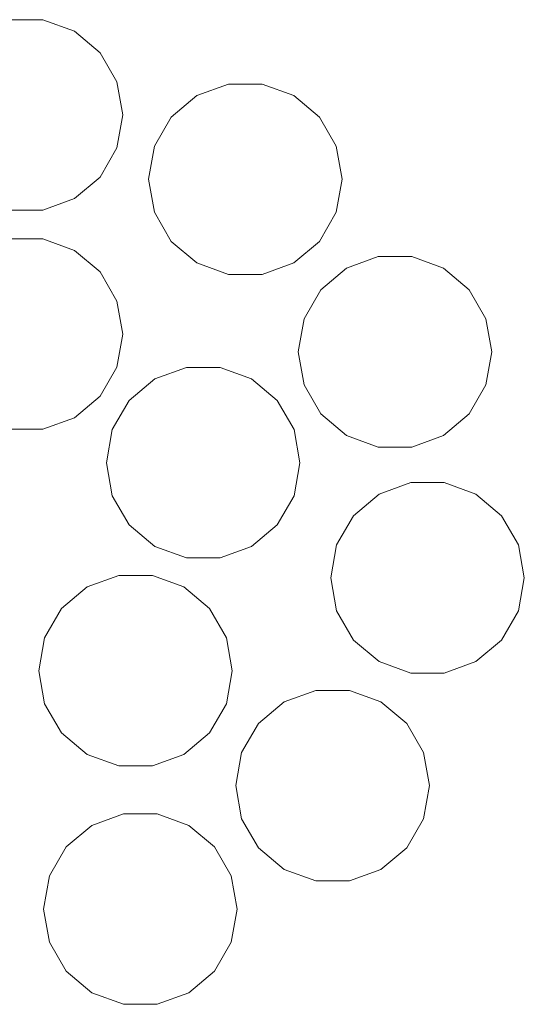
# Model space of a CAD drawing. Header units: millimetres. Extents: x -120 to 120, y -117 to 121.
# Tile 2 of 2: x -2 to 120, y -117 to 121. Entities that reach past the tile are written whole.
import ezdxf

# ---------------------------------------------------------------- set-up
doc = ezdxf.new("R2010")
doc.units = ezdxf.units.MM
doc.header["$LTSCALE"] = 25.4
doc.header["$PDMODE"] = 1
doc.header["$PDSIZE"] = -2
doc.layers.add('Lighting-LED', color=7, linetype='Continuous', lineweight=5, true_color=0x000000)

# ---------------------------------------------------------------- blocks, each defined once
blk = doc.blocks.new('Group-1')
at = {"layer": 'Lighting-LED', "color": 7, "linetype": 'Continuous', "lineweight": 5, "transparency": 33554687}
for points, invisible_edges in [([(-31192.74, -1474.23, -383.49), (-31185.11, -1471.45, -383.49), (-31176.99, -1471.45, -383.49), (-31181.05, -1494.48, -383.49)], 12), ([(-31176.99, -1471.45, -380.31), (-31185.11, -1471.45, -380.31), (-31192.74, -1474.23, -380.31), (-31181.05, -1494.48, -380.31)], 12), ([(-31176.99, -1471.45, -380.31), (-31176.99, -1471.45, -383.49), (-31185.11, -1471.45, -383.49), (-31185.11, -1471.45, -380.31)], 5), ([(-31176.99, -1471.45, -383.49), (-31169.36, -1474.23, -383.49), (-31163.14, -1479.45, -383.49), (-31181.05, -1494.48, -383.49)], 12), ([(-31163.14, -1479.45, -380.31), (-31169.36, -1474.23, -380.31), (-31176.99, -1471.45, -380.31), (-31181.05, -1494.48, -380.31)], 12), ([(-31169.36, -1474.23, -380.31), (-31169.36, -1474.23, -383.49), (-31176.99, -1471.45, -383.49), (-31176.99, -1471.45, -380.31)], 5), ([(-31181.05, -1494.48, -383.49), (-31203.02, -1486.48, -383.49), (-31198.96, -1479.45, -383.49), (-31192.74, -1474.23, -383.49)], 9), ([(-31192.74, -1474.23, -380.31), (-31198.96, -1479.45, -380.31), (-31203.02, -1486.48, -380.31), (-31181.05, -1494.48, -380.31)], 12), ([(-31163.14, -1479.45, -380.31), (-31163.14, -1479.45, -383.49), (-31169.36, -1474.23, -383.49), (-31169.36, -1474.23, -380.31)], 5), ([(-31163.14, -1479.45, -383.49), (-31159.08, -1486.48, -383.49), (-31157.67, -1494.48, -383.49), (-31181.05, -1494.48, -383.49)], 12), ([(-31157.67, -1494.48, -380.31), (-31159.08, -1486.48, -380.31), (-31163.14, -1479.45, -380.31), (-31181.05, -1494.48, -380.31)], 12), ([(-31159.08, -1486.48, -380.31), (-31159.08, -1486.48, -383.49), (-31163.14, -1479.45, -383.49), (-31163.14, -1479.45, -380.31)], 5), ([(-31203.02, -1502.47, -383.49), (-31204.43, -1494.48, -383.49), (-31203.02, -1486.48, -383.49), (-31181.05, -1494.48, -383.49)], 12), ([(-31203.02, -1486.48, -380.31), (-31204.43, -1494.48, -380.31), (-31203.02, -1502.47, -380.31), (-31181.05, -1494.48, -380.31)], 12), ([(-31157.67, -1494.48, -380.31), (-31157.67, -1494.48, -383.49), (-31159.08, -1486.48, -383.49), (-31159.08, -1486.48, -380.31)], 5), ([(-31139.76, -1489.79, -383.49), (-31132.13, -1487.01, -383.49), (-31124.01, -1487.01, -383.49), (-31128.07, -1510.03, -383.49)], 12), ([(-31132.13, -1487.01, -380.31), (-31132.13, -1487.01, -383.49), (-31139.76, -1489.79, -383.49), (-31139.76, -1489.79, -380.31)], 5), ([(-31124.01, -1487.01, -380.31), (-31132.13, -1487.01, -380.31), (-31139.76, -1489.79, -380.31), (-31128.07, -1510.03, -380.31)], 12), ([(-31124.01, -1487.01, -380.31), (-31124.01, -1487.01, -383.49), (-31132.13, -1487.01, -383.49), (-31132.13, -1487.01, -380.31)], 5), ([(-31124.01, -1487.01, -383.49), (-31116.38, -1489.79, -383.49), (-31110.16, -1495.01, -383.49), (-31128.07, -1510.03, -383.49)], 12), ([(-31110.16, -1495.01, -380.31), (-31116.38, -1489.79, -380.31), (-31124.01, -1487.01, -380.31), (-31128.07, -1510.03, -380.31)], 12), ([(-31116.38, -1489.79, -380.31), (-31116.38, -1489.79, -383.49), (-31124.01, -1487.01, -383.49), (-31124.01, -1487.01, -380.31)], 5), ([(-31128.07, -1510.03, -383.49), (-31150.04, -1502.04, -383.49), (-31145.98, -1495.01, -383.49), (-31139.76, -1489.79, -383.49)], 9), ([(-31139.76, -1489.79, -380.31), (-31145.98, -1495.01, -380.31), (-31150.04, -1502.04, -380.31), (-31128.07, -1510.03, -380.31)], 12), ([(-31139.76, -1489.79, -380.31), (-31139.76, -1489.79, -383.49), (-31145.98, -1495.01, -383.49), (-31145.98, -1495.01, -380.31)], 5), ([(-31110.16, -1495.01, -380.31), (-31110.16, -1495.01, -383.49), (-31116.38, -1489.79, -383.49), (-31116.38, -1489.79, -380.31)], 5), ([(-31192.74, -1514.72, -383.49), (-31198.96, -1509.5, -383.49), (-31203.02, -1502.47, -383.49), (-31181.05, -1494.48, -383.49)], 12), ([(-31181.05, -1494.48, -380.31), (-31203.02, -1502.47, -380.31), (-31198.96, -1509.5, -380.31), (-31192.74, -1514.72, -380.31)], 9), ([(-31176.99, -1517.5, -383.49), (-31185.11, -1517.5, -383.49), (-31192.74, -1514.72, -383.49), (-31181.05, -1494.48, -383.49)], 12), ([(-31192.74, -1514.72, -380.31), (-31185.11, -1517.5, -380.31), (-31176.99, -1517.5, -380.31), (-31181.05, -1494.48, -380.31)], 12), ([(-31157.67, -1494.48, -383.49), (-31159.08, -1502.47, -383.49), (-31163.14, -1509.5, -383.49), (-31181.05, -1494.48, -383.49)], 12), ([(-31163.14, -1509.5, -383.49), (-31169.36, -1514.72, -383.49), (-31176.99, -1517.5, -383.49), (-31181.05, -1494.48, -383.49)], 12), ([(-31176.99, -1517.5, -380.31), (-31169.36, -1514.72, -380.31), (-31163.14, -1509.5, -380.31), (-31181.05, -1494.48, -380.31)], 12), ([(-31163.14, -1509.5, -380.31), (-31159.08, -1502.47, -380.31), (-31157.67, -1494.48, -380.31), (-31181.05, -1494.48, -380.31)], 12), ([(-31159.08, -1502.47, -380.31), (-31159.08, -1502.47, -383.49), (-31157.67, -1494.48, -383.49), (-31157.67, -1494.48, -380.31)], 5), ([(-31145.98, -1495.01, -380.31), (-31145.98, -1495.01, -383.49), (-31150.04, -1502.04, -383.49), (-31150.04, -1502.04, -380.31)], 5), ([(-31110.16, -1495.01, -383.49), (-31106.1, -1502.04, -383.49), (-31104.69, -1510.03, -383.49), (-31128.07, -1510.03, -383.49)], 12), ([(-31104.69, -1510.03, -380.31), (-31106.1, -1502.04, -380.31), (-31110.16, -1495.01, -380.31), (-31128.07, -1510.03, -380.31)], 12), ([(-31106.1, -1502.04, -380.31), (-31106.1, -1502.04, -383.49), (-31110.16, -1495.01, -383.49), (-31110.16, -1495.01, -380.31)], 5), ([(-31150.04, -1518.03, -383.49), (-31151.45, -1510.03, -383.49), (-31150.04, -1502.04, -383.49), (-31128.07, -1510.03, -383.49)], 12), ([(-31150.04, -1502.04, -380.31), (-31150.04, -1502.04, -383.49), (-31151.45, -1510.03, -383.49), (-31151.45, -1510.03, -380.31)], 5), ([(-31150.04, -1502.04, -380.31), (-31151.45, -1510.03, -380.31), (-31150.04, -1518.03, -380.31), (-31128.07, -1510.03, -380.31)], 12), ([(-31104.69, -1510.03, -380.31), (-31104.69, -1510.03, -383.49), (-31106.1, -1502.04, -383.49), (-31106.1, -1502.04, -380.31)], 5), ([(-31163.14, -1509.5, -380.31), (-31163.14, -1509.5, -383.49), (-31159.08, -1502.47, -383.49), (-31159.08, -1502.47, -380.31)], 5), ([(-31169.36, -1514.72, -380.31), (-31169.36, -1514.72, -383.49), (-31163.14, -1509.5, -383.49), (-31163.14, -1509.5, -380.31)], 5), ([(-31151.45, -1510.03, -380.31), (-31151.45, -1510.03, -383.49), (-31150.04, -1518.03, -383.49), (-31150.04, -1518.03, -380.31)], 5), ([(-31139.76, -1530.28, -383.49), (-31145.98, -1525.06, -383.49), (-31150.04, -1518.03, -383.49), (-31128.07, -1510.03, -383.49)], 12), ([(-31128.07, -1510.03, -380.31), (-31150.04, -1518.03, -380.31), (-31145.98, -1525.06, -380.31), (-31139.76, -1530.28, -380.31)], 9), ([(-31124.01, -1533.06, -383.49), (-31132.13, -1533.06, -383.49), (-31139.76, -1530.28, -383.49), (-31128.07, -1510.03, -383.49)], 12), ([(-31139.76, -1530.28, -380.31), (-31132.13, -1533.06, -380.31), (-31124.01, -1533.06, -380.31), (-31128.07, -1510.03, -380.31)], 12), ([(-31104.69, -1510.03, -383.49), (-31106.1, -1518.03, -383.49), (-31110.16, -1525.06, -383.49), (-31128.07, -1510.03, -383.49)], 12), ([(-31110.16, -1525.06, -383.49), (-31116.38, -1530.28, -383.49), (-31124.01, -1533.06, -383.49), (-31128.07, -1510.03, -383.49)], 12), ([(-31124.01, -1533.06, -380.31), (-31116.38, -1530.28, -380.31), (-31110.16, -1525.06, -380.31), (-31128.07, -1510.03, -380.31)], 12), ([(-31110.16, -1525.06, -380.31), (-31106.1, -1518.03, -380.31), (-31104.69, -1510.03, -380.31), (-31128.07, -1510.03, -380.31)], 12), ([(-31106.1, -1518.03, -380.31), (-31106.1, -1518.03, -383.49), (-31104.69, -1510.03, -383.49), (-31104.69, -1510.03, -380.31)], 5), ([(-31176.99, -1517.5, -380.31), (-31176.99, -1517.5, -383.49), (-31169.36, -1514.72, -383.49), (-31169.36, -1514.72, -380.31)], 5), ([(-31185.11, -1517.5, -380.31), (-31185.11, -1517.5, -383.49), (-31176.99, -1517.5, -383.49), (-31176.99, -1517.5, -380.31)], 5), ([(-31150.04, -1518.03, -380.31), (-31150.04, -1518.03, -383.49), (-31145.98, -1525.06, -383.49), (-31145.98, -1525.06, -380.31)], 5), ([(-31110.16, -1525.06, -380.31), (-31110.16, -1525.06, -383.49), (-31106.1, -1518.03, -383.49), (-31106.1, -1518.03, -380.31)], 5), ([(-31192.74, -1527.23, -383.49), (-31185.11, -1524.45, -383.49), (-31176.99, -1524.45, -383.49), (-31181.05, -1547.48, -383.49)], 12), ([(-31176.99, -1524.45, -380.31), (-31185.11, -1524.45, -380.31), (-31192.74, -1527.23, -380.31), (-31181.05, -1547.48, -380.31)], 12), ([(-31176.99, -1524.45, -380.31), (-31176.99, -1524.45, -383.49), (-31185.11, -1524.45, -383.49), (-31185.11, -1524.45, -380.31)], 5), ([(-31176.99, -1524.45, -383.49), (-31169.36, -1527.23, -383.49), (-31163.14, -1532.45, -383.49), (-31181.05, -1547.48, -383.49)], 12), ([(-31163.14, -1532.45, -380.31), (-31169.36, -1527.23, -380.31), (-31176.99, -1524.45, -380.31), (-31181.05, -1547.48, -380.31)], 12), ([(-31169.36, -1527.23, -380.31), (-31169.36, -1527.23, -383.49), (-31176.99, -1524.45, -383.49), (-31176.99, -1524.45, -380.31)], 5), ([(-31145.98, -1525.06, -380.31), (-31145.98, -1525.06, -383.49), (-31139.76, -1530.28, -383.49), (-31139.76, -1530.28, -380.31)], 5), ([(-31116.38, -1530.28, -380.31), (-31116.38, -1530.28, -383.49), (-31110.16, -1525.06, -383.49), (-31110.16, -1525.06, -380.31)], 5), ([(-31181.05, -1547.48, -383.49), (-31203.02, -1539.48, -383.49), (-31198.96, -1532.45, -383.49), (-31192.74, -1527.23, -383.49)], 9), ([(-31192.74, -1527.23, -380.31), (-31198.96, -1532.45, -380.31), (-31203.02, -1539.48, -380.31), (-31181.05, -1547.48, -380.31)], 12), ([(-31163.14, -1532.45, -380.31), (-31163.14, -1532.45, -383.49), (-31169.36, -1527.23, -383.49), (-31169.36, -1527.23, -380.31)], 5), ([(-31139.76, -1530.28, -380.31), (-31139.76, -1530.28, -383.49), (-31132.13, -1533.06, -383.49), (-31132.13, -1533.06, -380.31)], 5), ([(-31124.01, -1533.06, -380.31), (-31124.01, -1533.06, -383.49), (-31116.38, -1530.28, -383.49), (-31116.38, -1530.28, -380.31)], 5), ([(-31103.6, -1531.52, -383.49), (-31095.97, -1528.74, -383.49), (-31087.85, -1528.74, -383.49), (-31091.91, -1551.77, -383.49)], 12), ([(-31095.97, -1528.74, -380.31), (-31095.97, -1528.74, -383.49), (-31103.6, -1531.52, -383.49), (-31103.6, -1531.52, -380.31)], 5), ([(-31087.85, -1528.74, -380.31), (-31095.97, -1528.74, -380.31), (-31103.6, -1531.52, -380.31), (-31091.91, -1551.77, -380.31)], 12), ([(-31087.85, -1528.74, -380.31), (-31087.85, -1528.74, -383.49), (-31095.97, -1528.74, -383.49), (-31095.97, -1528.74, -380.31)], 5), ([(-31087.85, -1528.74, -383.49), (-31080.22, -1531.52, -383.49), (-31074, -1536.74, -383.49), (-31091.91, -1551.77, -383.49)], 12), ([(-31074, -1536.74, -380.31), (-31080.22, -1531.52, -380.31), (-31087.85, -1528.74, -380.31), (-31091.91, -1551.77, -380.31)], 12), ([(-31080.22, -1531.52, -380.31), (-31080.22, -1531.52, -383.49), (-31087.85, -1528.74, -383.49), (-31087.85, -1528.74, -380.31)], 5), ([(-31163.14, -1532.45, -383.49), (-31159.08, -1539.48, -383.49), (-31157.67, -1547.48, -383.49), (-31181.05, -1547.48, -383.49)], 12), ([(-31157.67, -1547.48, -380.31), (-31159.08, -1539.48, -380.31), (-31163.14, -1532.45, -380.31), (-31181.05, -1547.48, -380.31)], 12), ([(-31159.08, -1539.48, -380.31), (-31159.08, -1539.48, -383.49), (-31163.14, -1532.45, -383.49), (-31163.14, -1532.45, -380.31)], 5), ([(-31132.13, -1533.06, -380.31), (-31132.13, -1533.06, -383.49), (-31124.01, -1533.06, -383.49), (-31124.01, -1533.06, -380.31)], 5), ([(-31091.91, -1551.77, -383.49), (-31113.88, -1543.77, -383.49), (-31109.82, -1536.74, -383.49), (-31103.6, -1531.52, -383.49)], 9), ([(-31103.6, -1531.52, -380.31), (-31109.82, -1536.74, -380.31), (-31113.88, -1543.77, -380.31), (-31091.91, -1551.77, -380.31)], 12), ([(-31103.6, -1531.52, -380.31), (-31103.6, -1531.52, -383.49), (-31109.82, -1536.74, -383.49), (-31109.82, -1536.74, -380.31)], 5), ([(-31074, -1536.74, -380.31), (-31074, -1536.74, -383.49), (-31080.22, -1531.52, -383.49), (-31080.22, -1531.52, -380.31)], 5), ([(-31109.82, -1536.74, -380.31), (-31109.82, -1536.74, -383.49), (-31113.88, -1543.77, -383.49), (-31113.88, -1543.77, -380.31)], 5), ([(-31074, -1536.74, -383.49), (-31069.94, -1543.77, -383.49), (-31068.53, -1551.77, -383.49), (-31091.91, -1551.77, -383.49)], 12), ([(-31068.53, -1551.77, -380.31), (-31069.94, -1543.77, -380.31), (-31074, -1536.74, -380.31), (-31091.91, -1551.77, -380.31)], 12), ([(-31069.94, -1543.77, -380.31), (-31069.94, -1543.77, -383.49), (-31074, -1536.74, -383.49), (-31074, -1536.74, -380.31)], 5), ([(-31203.02, -1555.47, -383.49), (-31204.43, -1547.48, -383.49), (-31203.02, -1539.48, -383.49), (-31181.05, -1547.48, -383.49)], 12), ([(-31203.02, -1539.48, -380.31), (-31204.43, -1547.48, -380.31), (-31203.02, -1555.47, -380.31), (-31181.05, -1547.48, -380.31)], 12), ([(-31157.67, -1547.48, -380.31), (-31157.67, -1547.48, -383.49), (-31159.08, -1539.48, -383.49), (-31159.08, -1539.48, -380.31)], 5), ([(-31113.88, -1559.76, -383.49), (-31115.29, -1551.77, -383.49), (-31113.88, -1543.77, -383.49), (-31091.91, -1551.77, -383.49)], 12), ([(-31113.88, -1543.77, -380.31), (-31113.88, -1543.77, -383.49), (-31115.29, -1551.77, -383.49), (-31115.29, -1551.77, -380.31)], 5), ([(-31113.88, -1543.77, -380.31), (-31115.29, -1551.77, -380.31), (-31113.88, -1559.76, -380.31), (-31091.91, -1551.77, -380.31)], 12), ([(-31068.53, -1551.77, -380.31), (-31068.53, -1551.77, -383.49), (-31069.94, -1543.77, -383.49), (-31069.94, -1543.77, -380.31)], 5), ([(-31192.74, -1567.72, -383.49), (-31198.96, -1562.5, -383.49), (-31203.02, -1555.47, -383.49), (-31181.05, -1547.48, -383.49)], 12), ([(-31181.05, -1547.48, -380.31), (-31203.02, -1555.47, -380.31), (-31198.96, -1562.5, -380.31), (-31192.74, -1567.72, -380.31)], 9), ([(-31176.99, -1570.5, -383.49), (-31185.11, -1570.5, -383.49), (-31192.74, -1567.72, -383.49), (-31181.05, -1547.48, -383.49)], 12), ([(-31192.74, -1567.72, -380.31), (-31185.11, -1570.5, -380.31), (-31176.99, -1570.5, -380.31), (-31181.05, -1547.48, -380.31)], 12), ([(-31157.67, -1547.48, -383.49), (-31159.08, -1555.47, -383.49), (-31163.14, -1562.5, -383.49), (-31181.05, -1547.48, -383.49)], 12), ([(-31163.14, -1562.5, -383.49), (-31169.36, -1567.72, -383.49), (-31176.99, -1570.5, -383.49), (-31181.05, -1547.48, -383.49)], 12), ([(-31176.99, -1570.5, -380.31), (-31169.36, -1567.72, -380.31), (-31163.14, -1562.5, -380.31), (-31181.05, -1547.48, -380.31)], 12), ([(-31163.14, -1562.5, -380.31), (-31159.08, -1555.47, -380.31), (-31157.67, -1547.48, -380.31), (-31181.05, -1547.48, -380.31)], 12), ([(-31159.08, -1555.47, -380.31), (-31159.08, -1555.47, -383.49), (-31157.67, -1547.48, -383.49), (-31157.67, -1547.48, -380.31)], 5), ([(-31115.29, -1551.77, -380.31), (-31115.29, -1551.77, -383.49), (-31113.88, -1559.76, -383.49), (-31113.88, -1559.76, -380.31)], 5), ([(-31103.6, -1572.01, -383.49), (-31109.82, -1566.79, -383.49), (-31113.88, -1559.76, -383.49), (-31091.91, -1551.77, -383.49)], 12), ([(-31091.91, -1551.77, -380.31), (-31113.88, -1559.76, -380.31), (-31109.82, -1566.79, -380.31), (-31103.6, -1572.01, -380.31)], 9), ([(-31087.85, -1574.79, -383.49), (-31095.97, -1574.79, -383.49), (-31103.6, -1572.01, -383.49), (-31091.91, -1551.77, -383.49)], 12), ([(-31103.6, -1572.01, -380.31), (-31095.97, -1574.79, -380.31), (-31087.85, -1574.79, -380.31), (-31091.91, -1551.77, -380.31)], 12), ([(-31068.53, -1551.77, -383.49), (-31069.94, -1559.76, -383.49), (-31074, -1566.79, -383.49), (-31091.91, -1551.77, -383.49)], 12), ([(-31074, -1566.79, -383.49), (-31080.22, -1572.01, -383.49), (-31087.85, -1574.79, -383.49), (-31091.91, -1551.77, -383.49)], 12), ([(-31087.85, -1574.79, -380.31), (-31080.22, -1572.01, -380.31), (-31074, -1566.79, -380.31), (-31091.91, -1551.77, -380.31)], 12), ([(-31074, -1566.79, -380.31), (-31069.94, -1559.76, -380.31), (-31068.53, -1551.77, -380.31), (-31091.91, -1551.77, -380.31)], 12), ([(-31069.94, -1559.76, -380.31), (-31069.94, -1559.76, -383.49), (-31068.53, -1551.77, -383.49), (-31068.53, -1551.77, -380.31)], 5), ([(-31163.14, -1562.5, -380.31), (-31163.14, -1562.5, -383.49), (-31159.08, -1555.47, -383.49), (-31159.08, -1555.47, -380.31)], 5), ([(-31149.94, -1558.32, -383.49), (-31142.31, -1555.55, -383.49), (-31134.19, -1555.55, -383.49), (-31138.25, -1578.57, -383.49)], 12), ([(-31142.31, -1555.55, -380.31), (-31142.31, -1555.55, -383.49), (-31149.94, -1558.32, -383.49), (-31149.94, -1558.32, -380.31)], 5), ([(-31134.19, -1555.55, -380.31), (-31142.31, -1555.55, -380.31), (-31149.94, -1558.32, -380.31), (-31138.25, -1578.57, -380.31)], 12), ([(-31134.19, -1555.55, -380.31), (-31134.19, -1555.55, -383.49), (-31142.31, -1555.55, -383.49), (-31142.31, -1555.55, -380.31)], 5), ([(-31134.19, -1555.55, -383.49), (-31126.56, -1558.32, -383.49), (-31120.34, -1563.54, -383.49), (-31138.25, -1578.57, -383.49)], 12), ([(-31120.34, -1563.54, -380.31), (-31126.56, -1558.32, -380.31), (-31134.19, -1555.55, -380.31), (-31138.25, -1578.57, -380.31)], 12), ([(-31126.56, -1558.32, -380.31), (-31126.56, -1558.32, -383.49), (-31134.19, -1555.55, -383.49), (-31134.19, -1555.55, -380.31)], 5), ([(-31138.25, -1578.57, -383.49), (-31160.22, -1570.57, -383.49), (-31156.16, -1563.54, -383.49), (-31149.94, -1558.32, -383.49)], 9), ([(-31149.94, -1558.32, -380.31), (-31156.16, -1563.54, -380.31), (-31160.22, -1570.57, -380.31), (-31138.25, -1578.57, -380.31)], 12), ([(-31149.94, -1558.32, -380.31), (-31149.94, -1558.32, -383.49), (-31156.16, -1563.54, -383.49), (-31156.16, -1563.54, -380.31)], 5), ([(-31120.34, -1563.54, -380.31), (-31120.34, -1563.54, -383.49), (-31126.56, -1558.32, -383.49), (-31126.56, -1558.32, -380.31)], 5), ([(-31113.88, -1559.76, -380.31), (-31113.88, -1559.76, -383.49), (-31109.82, -1566.79, -383.49), (-31109.82, -1566.79, -380.31)], 5), ([(-31074, -1566.79, -380.31), (-31074, -1566.79, -383.49), (-31069.94, -1559.76, -383.49), (-31069.94, -1559.76, -380.31)], 5), ([(-31169.36, -1567.72, -380.31), (-31169.36, -1567.72, -383.49), (-31163.14, -1562.5, -383.49), (-31163.14, -1562.5, -380.31)], 5), ([(-31156.16, -1563.54, -380.31), (-31156.16, -1563.54, -383.49), (-31160.22, -1570.57, -383.49), (-31160.22, -1570.57, -380.31)], 5), ([(-31120.34, -1563.54, -383.49), (-31116.28, -1570.57, -383.49), (-31114.87, -1578.57, -383.49), (-31138.25, -1578.57, -383.49)], 12), ([(-31114.87, -1578.57, -380.31), (-31116.28, -1570.57, -380.31), (-31120.34, -1563.54, -380.31), (-31138.25, -1578.57, -380.31)], 12), ([(-31116.28, -1570.57, -380.31), (-31116.28, -1570.57, -383.49), (-31120.34, -1563.54, -383.49), (-31120.34, -1563.54, -380.31)], 5), ([(-31176.99, -1570.5, -380.31), (-31176.99, -1570.5, -383.49), (-31169.36, -1567.72, -383.49), (-31169.36, -1567.72, -380.31)], 5), ([(-31109.82, -1566.79, -380.31), (-31109.82, -1566.79, -383.49), (-31103.6, -1572.01, -383.49), (-31103.6, -1572.01, -380.31)], 5), ([(-31080.22, -1572.01, -380.31), (-31080.22, -1572.01, -383.49), (-31074, -1566.79, -383.49), (-31074, -1566.79, -380.31)], 5), ([(-31185.11, -1570.5, -380.31), (-31185.11, -1570.5, -383.49), (-31176.99, -1570.5, -383.49), (-31176.99, -1570.5, -380.31)], 5), ([(-31160.22, -1586.57, -383.49), (-31161.63, -1578.57, -383.49), (-31160.22, -1570.57, -383.49), (-31138.25, -1578.57, -383.49)], 12), ([(-31160.22, -1570.57, -380.31), (-31160.22, -1570.57, -383.49), (-31161.63, -1578.57, -383.49), (-31161.63, -1578.57, -380.31)], 5), ([(-31160.22, -1570.57, -380.31), (-31161.63, -1578.57, -380.31), (-31160.22, -1586.57, -380.31), (-31138.25, -1578.57, -380.31)], 12), ([(-31114.87, -1578.57, -380.31), (-31114.87, -1578.57, -383.49), (-31116.28, -1570.57, -383.49), (-31116.28, -1570.57, -380.31)], 5), ([(-31103.6, -1572.01, -380.31), (-31103.6, -1572.01, -383.49), (-31095.97, -1574.79, -383.49), (-31095.97, -1574.79, -380.31)], 5), ([(-31087.85, -1574.79, -380.31), (-31087.85, -1574.79, -383.49), (-31080.22, -1572.01, -383.49), (-31080.22, -1572.01, -380.31)], 5), ([(-31095.97, -1574.79, -380.31), (-31095.97, -1574.79, -383.49), (-31087.85, -1574.79, -383.49), (-31087.85, -1574.79, -380.31)], 5), ([(-31161.63, -1578.57, -380.31), (-31161.63, -1578.57, -383.49), (-31160.22, -1586.57, -383.49), (-31160.22, -1586.57, -380.31)], 5), ([(-31149.94, -1598.82, -383.49), (-31156.16, -1593.6, -383.49), (-31160.22, -1586.57, -383.49), (-31138.25, -1578.57, -383.49)], 12), ([(-31138.25, -1578.57, -380.31), (-31160.22, -1586.57, -380.31), (-31156.16, -1593.6, -380.31), (-31149.94, -1598.82, -380.31)], 9), ([(-31134.19, -1601.6, -383.49), (-31142.31, -1601.6, -383.49), (-31149.94, -1598.82, -383.49), (-31138.25, -1578.57, -383.49)], 12), ([(-31149.94, -1598.82, -380.31), (-31142.31, -1601.6, -380.31), (-31134.19, -1601.6, -380.31), (-31138.25, -1578.57, -380.31)], 12), ([(-31114.87, -1578.57, -383.49), (-31116.28, -1586.57, -383.49), (-31120.34, -1593.6, -383.49), (-31138.25, -1578.57, -383.49)], 12), ([(-31120.34, -1593.6, -383.49), (-31126.56, -1598.82, -383.49), (-31134.19, -1601.6, -383.49), (-31138.25, -1578.57, -383.49)], 12), ([(-31134.19, -1601.6, -380.31), (-31126.56, -1598.82, -380.31), (-31120.34, -1593.6, -380.31), (-31138.25, -1578.57, -380.31)], 12), ([(-31120.34, -1593.6, -380.31), (-31116.28, -1586.57, -380.31), (-31114.87, -1578.57, -380.31), (-31138.25, -1578.57, -380.31)], 12), ([(-31116.28, -1586.57, -380.31), (-31116.28, -1586.57, -383.49), (-31114.87, -1578.57, -383.49), (-31114.87, -1578.57, -380.31)], 5), ([(-31095.74, -1586.18, -383.49), (-31088.11, -1583.4, -383.49), (-31079.99, -1583.4, -383.49), (-31084.05, -1606.42, -383.49)], 12), ([(-31088.11, -1583.4, -380.31), (-31088.11, -1583.4, -383.49), (-31095.74, -1586.18, -383.49), (-31095.74, -1586.18, -380.31)], 5), ([(-31079.99, -1583.4, -380.31), (-31088.11, -1583.4, -380.31), (-31095.74, -1586.18, -380.31), (-31084.05, -1606.42, -380.31)], 12), ([(-31079.99, -1583.4, -380.31), (-31079.99, -1583.4, -383.49), (-31088.11, -1583.4, -383.49), (-31088.11, -1583.4, -380.31)], 5), ([(-31079.99, -1583.4, -383.49), (-31072.36, -1586.18, -383.49), (-31066.14, -1591.4, -383.49), (-31084.05, -1606.42, -383.49)], 12), ([(-31066.14, -1591.4, -380.31), (-31072.36, -1586.18, -380.31), (-31079.99, -1583.4, -380.31), (-31084.05, -1606.42, -380.31)], 12), ([(-31072.36, -1586.18, -380.31), (-31072.36, -1586.18, -383.49), (-31079.99, -1583.4, -383.49), (-31079.99, -1583.4, -380.31)], 5), ([(-31160.22, -1586.57, -380.31), (-31160.22, -1586.57, -383.49), (-31156.16, -1593.6, -383.49), (-31156.16, -1593.6, -380.31)], 5), ([(-31120.34, -1593.6, -380.31), (-31120.34, -1593.6, -383.49), (-31116.28, -1586.57, -383.49), (-31116.28, -1586.57, -380.31)], 5), ([(-31084.05, -1606.42, -383.49), (-31106.02, -1598.43, -383.49), (-31101.96, -1591.4, -383.49), (-31095.74, -1586.18, -383.49)], 9), ([(-31095.74, -1586.18, -380.31), (-31101.96, -1591.4, -380.31), (-31106.02, -1598.43, -380.31), (-31084.05, -1606.42, -380.31)], 12), ([(-31095.74, -1586.18, -380.31), (-31095.74, -1586.18, -383.49), (-31101.96, -1591.4, -383.49), (-31101.96, -1591.4, -380.31)], 5), ([(-31066.14, -1591.4, -380.31), (-31066.14, -1591.4, -383.49), (-31072.36, -1586.18, -383.49), (-31072.36, -1586.18, -380.31)], 5), ([(-31101.96, -1591.4, -380.31), (-31101.96, -1591.4, -383.49), (-31106.02, -1598.43, -383.49), (-31106.02, -1598.43, -380.31)], 5), ([(-31066.14, -1591.4, -383.49), (-31062.08, -1598.43, -383.49), (-31060.67, -1606.42, -383.49), (-31084.05, -1606.42, -383.49)], 12), ([(-31060.67, -1606.42, -380.31), (-31062.08, -1598.43, -380.31), (-31066.14, -1591.4, -380.31), (-31084.05, -1606.42, -380.31)], 12), ([(-31062.08, -1598.43, -380.31), (-31062.08, -1598.43, -383.49), (-31066.14, -1591.4, -383.49), (-31066.14, -1591.4, -380.31)], 5), ([(-31156.16, -1593.6, -380.31), (-31156.16, -1593.6, -383.49), (-31149.94, -1598.82, -383.49), (-31149.94, -1598.82, -380.31)], 5), ([(-31126.56, -1598.82, -380.31), (-31126.56, -1598.82, -383.49), (-31120.34, -1593.6, -383.49), (-31120.34, -1593.6, -380.31)], 5), ([(-31149.94, -1598.82, -380.31), (-31149.94, -1598.82, -383.49), (-31142.31, -1601.6, -383.49), (-31142.31, -1601.6, -380.31)], 5), ([(-31134.19, -1601.6, -380.31), (-31134.19, -1601.6, -383.49), (-31126.56, -1598.82, -383.49), (-31126.56, -1598.82, -380.31)], 5), ([(-31106.02, -1614.42, -383.49), (-31107.43, -1606.42, -383.49), (-31106.02, -1598.43, -383.49), (-31084.05, -1606.42, -383.49)], 12), ([(-31106.02, -1598.43, -380.31), (-31106.02, -1598.43, -383.49), (-31107.43, -1606.42, -383.49), (-31107.43, -1606.42, -380.31)], 5), ([(-31106.02, -1598.43, -380.31), (-31107.43, -1606.42, -380.31), (-31106.02, -1614.42, -380.31), (-31084.05, -1606.42, -380.31)], 12), ([(-31060.67, -1606.42, -380.31), (-31060.67, -1606.42, -383.49), (-31062.08, -1598.43, -383.49), (-31062.08, -1598.43, -380.31)], 5), ([(-31142.31, -1601.6, -380.31), (-31142.31, -1601.6, -383.49), (-31134.19, -1601.6, -383.49), (-31134.19, -1601.6, -380.31)], 5), ([(-31166.29, -1608.63, -383.49), (-31158.66, -1605.86, -383.49), (-31150.54, -1605.86, -383.49), (-31154.6, -1628.88, -383.49)], 12), ([(-31158.66, -1605.86, -380.31), (-31158.66, -1605.86, -383.49), (-31166.29, -1608.63, -383.49), (-31166.29, -1608.63, -380.31)], 5), ([(-31150.54, -1605.86, -380.31), (-31158.66, -1605.86, -380.31), (-31166.29, -1608.63, -380.31), (-31154.6, -1628.88, -380.31)], 12), ([(-31150.54, -1605.86, -380.31), (-31150.54, -1605.86, -383.49), (-31158.66, -1605.86, -383.49), (-31158.66, -1605.86, -380.31)], 5), ([(-31150.54, -1605.86, -383.49), (-31142.91, -1608.63, -383.49), (-31136.69, -1613.85, -383.49), (-31154.6, -1628.88, -383.49)], 12), ([(-31136.69, -1613.85, -380.31), (-31142.91, -1608.63, -380.31), (-31150.54, -1605.86, -380.31), (-31154.6, -1628.88, -380.31)], 12), ([(-31142.91, -1608.63, -380.31), (-31142.91, -1608.63, -383.49), (-31150.54, -1605.86, -383.49), (-31150.54, -1605.86, -380.31)], 5), ([(-31107.43, -1606.42, -380.31), (-31107.43, -1606.42, -383.49), (-31106.02, -1614.42, -383.49), (-31106.02, -1614.42, -380.31)], 5), ([(-31095.74, -1626.67, -383.49), (-31101.96, -1621.45, -383.49), (-31106.02, -1614.42, -383.49), (-31084.05, -1606.42, -383.49)], 12), ([(-31084.05, -1606.42, -380.31), (-31106.02, -1614.42, -380.31), (-31101.96, -1621.45, -380.31), (-31095.74, -1626.67, -380.31)], 9), ([(-31079.99, -1629.45, -383.49), (-31088.11, -1629.45, -383.49), (-31095.74, -1626.67, -383.49), (-31084.05, -1606.42, -383.49)], 12), ([(-31095.74, -1626.67, -380.31), (-31088.11, -1629.45, -380.31), (-31079.99, -1629.45, -380.31), (-31084.05, -1606.42, -380.31)], 12), ([(-31060.67, -1606.42, -383.49), (-31062.08, -1614.42, -383.49), (-31066.14, -1621.45, -383.49), (-31084.05, -1606.42, -383.49)], 12), ([(-31066.14, -1621.45, -383.49), (-31072.36, -1626.67, -383.49), (-31079.99, -1629.45, -383.49), (-31084.05, -1606.42, -383.49)], 12), ([(-31079.99, -1629.45, -380.31), (-31072.36, -1626.67, -380.31), (-31066.14, -1621.45, -380.31), (-31084.05, -1606.42, -380.31)], 12), ([(-31066.14, -1621.45, -380.31), (-31062.08, -1614.42, -380.31), (-31060.67, -1606.42, -380.31), (-31084.05, -1606.42, -380.31)], 12), ([(-31062.08, -1614.42, -380.31), (-31062.08, -1614.42, -383.49), (-31060.67, -1606.42, -383.49), (-31060.67, -1606.42, -380.31)], 5), ([(-31154.6, -1628.88, -383.49), (-31176.57, -1620.89, -383.49), (-31172.51, -1613.85, -383.49), (-31166.29, -1608.63, -383.49)], 9), ([(-31166.29, -1608.63, -380.31), (-31172.51, -1613.85, -380.31), (-31176.57, -1620.89, -380.31), (-31154.6, -1628.88, -380.31)], 12), ([(-31166.29, -1608.63, -380.31), (-31166.29, -1608.63, -383.49), (-31172.51, -1613.85, -383.49), (-31172.51, -1613.85, -380.31)], 5), ([(-31136.69, -1613.85, -380.31), (-31136.69, -1613.85, -383.49), (-31142.91, -1608.63, -383.49), (-31142.91, -1608.63, -380.31)], 5), ([(-31172.51, -1613.85, -380.31), (-31172.51, -1613.85, -383.49), (-31176.57, -1620.89, -383.49), (-31176.57, -1620.89, -380.31)], 5), ([(-31136.69, -1613.85, -383.49), (-31132.63, -1620.89, -383.49), (-31131.22, -1628.88, -383.49), (-31154.6, -1628.88, -383.49)], 12), ([(-31131.22, -1628.88, -380.31), (-31132.63, -1620.89, -380.31), (-31136.69, -1613.85, -380.31), (-31154.6, -1628.88, -380.31)], 12), ([(-31132.63, -1620.89, -380.31), (-31132.63, -1620.89, -383.49), (-31136.69, -1613.85, -383.49), (-31136.69, -1613.85, -380.31)], 5), ([(-31106.02, -1614.42, -380.31), (-31106.02, -1614.42, -383.49), (-31101.96, -1621.45, -383.49), (-31101.96, -1621.45, -380.31)], 5), ([(-31066.14, -1621.45, -380.31), (-31066.14, -1621.45, -383.49), (-31062.08, -1614.42, -383.49), (-31062.08, -1614.42, -380.31)], 5), ([(-31176.57, -1636.88, -383.49), (-31177.98, -1628.88, -383.49), (-31176.57, -1620.89, -383.49), (-31154.6, -1628.88, -383.49)], 12), ([(-31176.57, -1620.89, -380.31), (-31176.57, -1620.89, -383.49), (-31177.98, -1628.88, -383.49), (-31177.98, -1628.88, -380.31)], 5), ([(-31176.57, -1620.89, -380.31), (-31177.98, -1628.88, -380.31), (-31176.57, -1636.88, -380.31), (-31154.6, -1628.88, -380.31)], 12), ([(-31131.22, -1628.88, -380.31), (-31131.22, -1628.88, -383.49), (-31132.63, -1620.89, -383.49), (-31132.63, -1620.89, -380.31)], 5), ([(-31101.96, -1621.45, -380.31), (-31101.96, -1621.45, -383.49), (-31095.74, -1626.67, -383.49), (-31095.74, -1626.67, -380.31)], 5), ([(-31072.36, -1626.67, -380.31), (-31072.36, -1626.67, -383.49), (-31066.14, -1621.45, -383.49), (-31066.14, -1621.45, -380.31)], 5), ([(-31095.74, -1626.67, -380.31), (-31095.74, -1626.67, -383.49), (-31088.11, -1629.45, -383.49), (-31088.11, -1629.45, -380.31)], 5), ([(-31079.99, -1629.45, -380.31), (-31079.99, -1629.45, -383.49), (-31072.36, -1626.67, -383.49), (-31072.36, -1626.67, -380.31)], 5), ([(-31177.98, -1628.88, -380.31), (-31177.98, -1628.88, -383.49), (-31176.57, -1636.88, -383.49), (-31176.57, -1636.88, -380.31)], 5), ([(-31166.29, -1649.13, -383.49), (-31172.51, -1643.91, -383.49), (-31176.57, -1636.88, -383.49), (-31154.6, -1628.88, -383.49)], 12), ([(-31154.6, -1628.88, -380.31), (-31176.57, -1636.88, -380.31), (-31172.51, -1643.91, -380.31), (-31166.29, -1649.13, -380.31)], 9), ([(-31150.54, -1651.91, -383.49), (-31158.66, -1651.91, -383.49), (-31166.29, -1649.13, -383.49), (-31154.6, -1628.88, -383.49)], 12), ([(-31166.29, -1649.13, -380.31), (-31158.66, -1651.91, -380.31), (-31150.54, -1651.91, -380.31), (-31154.6, -1628.88, -380.31)], 12), ([(-31131.22, -1628.88, -383.49), (-31132.63, -1636.88, -383.49), (-31136.69, -1643.91, -383.49), (-31154.6, -1628.88, -383.49)], 12), ([(-31136.69, -1643.91, -383.49), (-31142.91, -1649.13, -383.49), (-31150.54, -1651.91, -383.49), (-31154.6, -1628.88, -383.49)], 12), ([(-31150.54, -1651.91, -380.31), (-31142.91, -1649.13, -380.31), (-31136.69, -1643.91, -380.31), (-31154.6, -1628.88, -380.31)], 12), ([(-31136.69, -1643.91, -380.31), (-31132.63, -1636.88, -380.31), (-31131.22, -1628.88, -380.31), (-31154.6, -1628.88, -380.31)], 12), ([(-31132.63, -1636.88, -380.31), (-31132.63, -1636.88, -383.49), (-31131.22, -1628.88, -383.49), (-31131.22, -1628.88, -380.31)], 5), ([(-31088.11, -1629.45, -380.31), (-31088.11, -1629.45, -383.49), (-31079.99, -1629.45, -383.49), (-31079.99, -1629.45, -380.31)], 5), ([(-31118.68, -1636.41, -383.49), (-31111.05, -1633.63, -383.49), (-31102.93, -1633.63, -383.49), (-31106.99, -1656.65, -383.49)], 12), ([(-31111.05, -1633.63, -380.31), (-31111.05, -1633.63, -383.49), (-31118.68, -1636.41, -383.49), (-31118.68, -1636.41, -380.31)], 5), ([(-31102.93, -1633.63, -380.31), (-31111.05, -1633.63, -380.31), (-31118.68, -1636.41, -380.31), (-31106.99, -1656.65, -380.31)], 12), ([(-31102.93, -1633.63, -380.31), (-31102.93, -1633.63, -383.49), (-31111.05, -1633.63, -383.49), (-31111.05, -1633.63, -380.31)], 5), ([(-31102.93, -1633.63, -383.49), (-31095.3, -1636.41, -383.49), (-31089.08, -1641.62, -383.49), (-31106.99, -1656.65, -383.49)], 12), ([(-31089.08, -1641.62, -380.31), (-31095.3, -1636.41, -380.31), (-31102.93, -1633.63, -380.31), (-31106.99, -1656.65, -380.31)], 12), ([(-31095.3, -1636.41, -380.31), (-31095.3, -1636.41, -383.49), (-31102.93, -1633.63, -383.49), (-31102.93, -1633.63, -380.31)], 5), ([(-31176.57, -1636.88, -380.31), (-31176.57, -1636.88, -383.49), (-31172.51, -1643.91, -383.49), (-31172.51, -1643.91, -380.31)], 5), ([(-31136.69, -1643.91, -380.31), (-31136.69, -1643.91, -383.49), (-31132.63, -1636.88, -383.49), (-31132.63, -1636.88, -380.31)], 5), ([(-31106.99, -1656.65, -383.49), (-31128.96, -1648.66, -383.49), (-31124.9, -1641.62, -383.49), (-31118.68, -1636.41, -383.49)], 9), ([(-31118.68, -1636.41, -380.31), (-31124.9, -1641.62, -380.31), (-31128.96, -1648.66, -380.31), (-31106.99, -1656.65, -380.31)], 12), ([(-31118.68, -1636.41, -380.31), (-31118.68, -1636.41, -383.49), (-31124.9, -1641.62, -383.49), (-31124.9, -1641.62, -380.31)], 5), ([(-31089.08, -1641.62, -380.31), (-31089.08, -1641.62, -383.49), (-31095.3, -1636.41, -383.49), (-31095.3, -1636.41, -380.31)], 5), ([(-31124.9, -1641.62, -380.31), (-31124.9, -1641.62, -383.49), (-31128.96, -1648.66, -383.49), (-31128.96, -1648.66, -380.31)], 5), ([(-31089.08, -1641.62, -383.49), (-31085.02, -1648.66, -383.49), (-31083.61, -1656.65, -383.49), (-31106.99, -1656.65, -383.49)], 12), ([(-31083.61, -1656.65, -380.31), (-31085.02, -1648.66, -380.31), (-31089.08, -1641.62, -380.31), (-31106.99, -1656.65, -380.31)], 12), ([(-31085.02, -1648.66, -380.31), (-31085.02, -1648.66, -383.49), (-31089.08, -1641.62, -383.49), (-31089.08, -1641.62, -380.31)], 5), ([(-31172.51, -1643.91, -380.31), (-31172.51, -1643.91, -383.49), (-31166.29, -1649.13, -383.49), (-31166.29, -1649.13, -380.31)], 5), ([(-31142.91, -1649.13, -380.31), (-31142.91, -1649.13, -383.49), (-31136.69, -1643.91, -383.49), (-31136.69, -1643.91, -380.31)], 5), ([(-31166.29, -1649.13, -380.31), (-31166.29, -1649.13, -383.49), (-31158.66, -1651.91, -383.49), (-31158.66, -1651.91, -380.31)], 5), ([(-31150.54, -1651.91, -380.31), (-31150.54, -1651.91, -383.49), (-31142.91, -1649.13, -383.49), (-31142.91, -1649.13, -380.31)], 5), ([(-31128.96, -1664.65, -383.49), (-31130.37, -1656.65, -383.49), (-31128.96, -1648.66, -383.49), (-31106.99, -1656.65, -383.49)], 12), ([(-31128.96, -1648.66, -380.31), (-31128.96, -1648.66, -383.49), (-31130.37, -1656.65, -383.49), (-31130.37, -1656.65, -380.31)], 5), ([(-31128.96, -1648.66, -380.31), (-31130.37, -1656.65, -380.31), (-31128.96, -1664.65, -380.31), (-31106.99, -1656.65, -380.31)], 12), ([(-31083.61, -1656.65, -380.31), (-31083.61, -1656.65, -383.49), (-31085.02, -1648.66, -383.49), (-31085.02, -1648.66, -380.31)], 5), ([(-31158.66, -1651.91, -380.31), (-31158.66, -1651.91, -383.49), (-31150.54, -1651.91, -383.49), (-31150.54, -1651.91, -380.31)], 5), ([(-31130.37, -1656.65, -380.31), (-31130.37, -1656.65, -383.49), (-31128.96, -1664.65, -383.49), (-31128.96, -1664.65, -380.31)], 5), ([(-31118.68, -1676.9, -383.49), (-31124.9, -1671.68, -383.49), (-31128.96, -1664.65, -383.49), (-31106.99, -1656.65, -383.49)], 12), ([(-31106.99, -1656.65, -380.31), (-31128.96, -1664.65, -380.31), (-31124.9, -1671.68, -380.31), (-31118.68, -1676.9, -380.31)], 9), ([(-31102.93, -1679.68, -383.49), (-31111.05, -1679.68, -383.49), (-31118.68, -1676.9, -383.49), (-31106.99, -1656.65, -383.49)], 12), ([(-31118.68, -1676.9, -380.31), (-31111.05, -1679.68, -380.31), (-31102.93, -1679.68, -380.31), (-31106.99, -1656.65, -380.31)], 12), ([(-31083.61, -1656.65, -383.49), (-31085.02, -1664.65, -383.49), (-31089.08, -1671.68, -383.49), (-31106.99, -1656.65, -383.49)], 12), ([(-31089.08, -1671.68, -383.49), (-31095.3, -1676.9, -383.49), (-31102.93, -1679.68, -383.49), (-31106.99, -1656.65, -383.49)], 12), ([(-31102.93, -1679.68, -380.31), (-31095.3, -1676.9, -380.31), (-31089.08, -1671.68, -380.31), (-31106.99, -1656.65, -380.31)], 12), ([(-31089.08, -1671.68, -380.31), (-31085.02, -1664.65, -380.31), (-31083.61, -1656.65, -380.31), (-31106.99, -1656.65, -380.31)], 12), ([(-31085.02, -1664.65, -380.31), (-31085.02, -1664.65, -383.49), (-31083.61, -1656.65, -383.49), (-31083.61, -1656.65, -380.31)], 5), ([(-31165.13, -1666.26, -383.49), (-31157.5, -1663.48, -383.49), (-31149.38, -1663.48, -383.49), (-31153.44, -1686.51, -383.49)], 12), ([(-31157.5, -1663.48, -380.31), (-31157.5, -1663.48, -383.49), (-31165.13, -1666.26, -383.49), (-31165.13, -1666.26, -380.31)], 5), ([(-31149.38, -1663.48, -380.31), (-31157.5, -1663.48, -380.31), (-31165.13, -1666.26, -380.31), (-31153.44, -1686.51, -380.31)], 12), ([(-31149.38, -1663.48, -380.31), (-31149.38, -1663.48, -383.49), (-31157.5, -1663.48, -383.49), (-31157.5, -1663.48, -380.31)], 5), ([(-31149.38, -1663.48, -383.49), (-31141.75, -1666.26, -383.49), (-31135.53, -1671.48, -383.49), (-31153.44, -1686.51, -383.49)], 12), ([(-31135.53, -1671.48, -380.31), (-31141.75, -1666.26, -380.31), (-31149.38, -1663.48, -380.31), (-31153.44, -1686.51, -380.31)], 12), ([(-31141.75, -1666.26, -380.31), (-31141.75, -1666.26, -383.49), (-31149.38, -1663.48, -383.49), (-31149.38, -1663.48, -380.31)], 5), ([(-31153.44, -1686.51, -383.49), (-31175.41, -1678.51, -383.49), (-31171.35, -1671.48, -383.49), (-31165.13, -1666.26, -383.49)], 9), ([(-31165.13, -1666.26, -380.31), (-31171.35, -1671.48, -380.31), (-31175.41, -1678.51, -380.31), (-31153.44, -1686.51, -380.31)], 12), ([(-31165.13, -1666.26, -380.31), (-31165.13, -1666.26, -383.49), (-31171.35, -1671.48, -383.49), (-31171.35, -1671.48, -380.31)], 5), ([(-31135.53, -1671.48, -380.31), (-31135.53, -1671.48, -383.49), (-31141.75, -1666.26, -383.49), (-31141.75, -1666.26, -380.31)], 5), ([(-31128.96, -1664.65, -380.31), (-31128.96, -1664.65, -383.49), (-31124.9, -1671.68, -383.49), (-31124.9, -1671.68, -380.31)], 5), ([(-31089.08, -1671.68, -380.31), (-31089.08, -1671.68, -383.49), (-31085.02, -1664.65, -383.49), (-31085.02, -1664.65, -380.31)], 5), ([(-31171.35, -1671.48, -380.31), (-31171.35, -1671.48, -383.49), (-31175.41, -1678.51, -383.49), (-31175.41, -1678.51, -380.31)], 5), ([(-31135.53, -1671.48, -383.49), (-31131.47, -1678.51, -383.49), (-31130.06, -1686.51, -383.49), (-31153.44, -1686.51, -383.49)], 12), ([(-31130.06, -1686.51, -380.31), (-31131.47, -1678.51, -380.31), (-31135.53, -1671.48, -380.31), (-31153.44, -1686.51, -380.31)], 12), ([(-31131.47, -1678.51, -380.31), (-31131.47, -1678.51, -383.49), (-31135.53, -1671.48, -383.49), (-31135.53, -1671.48, -380.31)], 5), ([(-31124.9, -1671.68, -380.31), (-31124.9, -1671.68, -383.49), (-31118.68, -1676.9, -383.49), (-31118.68, -1676.9, -380.31)], 5), ([(-31095.3, -1676.9, -380.31), (-31095.3, -1676.9, -383.49), (-31089.08, -1671.68, -383.49), (-31089.08, -1671.68, -380.31)], 5), ([(-31118.68, -1676.9, -380.31), (-31118.68, -1676.9, -383.49), (-31111.05, -1679.68, -383.49), (-31111.05, -1679.68, -380.31)], 5), ([(-31102.93, -1679.68, -380.31), (-31102.93, -1679.68, -383.49), (-31095.3, -1676.9, -383.49), (-31095.3, -1676.9, -380.31)], 5), ([(-31175.41, -1694.5, -383.49), (-31176.82, -1686.51, -383.49), (-31175.41, -1678.51, -383.49), (-31153.44, -1686.51, -383.49)], 12), ([(-31175.41, -1678.51, -380.31), (-31175.41, -1678.51, -383.49), (-31176.82, -1686.51, -383.49), (-31176.82, -1686.51, -380.31)], 5), ([(-31175.41, -1678.51, -380.31), (-31176.82, -1686.51, -380.31), (-31175.41, -1694.5, -380.31), (-31153.44, -1686.51, -380.31)], 12), ([(-31130.06, -1686.51, -380.31), (-31130.06, -1686.51, -383.49), (-31131.47, -1678.51, -383.49), (-31131.47, -1678.51, -380.31)], 5), ([(-31111.05, -1679.68, -380.31), (-31111.05, -1679.68, -383.49), (-31102.93, -1679.68, -383.49), (-31102.93, -1679.68, -380.31)], 5), ([(-31176.82, -1686.51, -380.31), (-31176.82, -1686.51, -383.49), (-31175.41, -1694.5, -383.49), (-31175.41, -1694.5, -380.31)], 5), ([(-31165.13, -1706.75, -383.49), (-31171.35, -1701.54, -383.49), (-31175.41, -1694.5, -383.49), (-31153.44, -1686.51, -383.49)], 12), ([(-31153.44, -1686.51, -380.31), (-31175.41, -1694.5, -380.31), (-31171.35, -1701.54, -380.31), (-31165.13, -1706.75, -380.31)], 9), ([(-31149.38, -1709.53, -383.49), (-31157.5, -1709.53, -383.49), (-31165.13, -1706.75, -383.49), (-31153.44, -1686.51, -383.49)], 12), ([(-31165.13, -1706.75, -380.31), (-31157.5, -1709.53, -380.31), (-31149.38, -1709.53, -380.31), (-31153.44, -1686.51, -380.31)], 12), ([(-31130.06, -1686.51, -383.49), (-31131.47, -1694.5, -383.49), (-31135.53, -1701.54, -383.49), (-31153.44, -1686.51, -383.49)], 12), ([(-31135.53, -1701.54, -383.49), (-31141.75, -1706.75, -383.49), (-31149.38, -1709.53, -383.49), (-31153.44, -1686.51, -383.49)], 12), ([(-31149.38, -1709.53, -380.31), (-31141.75, -1706.75, -380.31), (-31135.53, -1701.54, -380.31), (-31153.44, -1686.51, -380.31)], 12), ([(-31135.53, -1701.54, -380.31), (-31131.47, -1694.5, -380.31), (-31130.06, -1686.51, -380.31), (-31153.44, -1686.51, -380.31)], 12), ([(-31131.47, -1694.5, -380.31), (-31131.47, -1694.5, -383.49), (-31130.06, -1686.51, -383.49), (-31130.06, -1686.51, -380.31)], 5), ([(-31175.41, -1694.5, -380.31), (-31175.41, -1694.5, -383.49), (-31171.35, -1701.54, -383.49), (-31171.35, -1701.54, -380.31)], 5), ([(-31135.53, -1701.54, -380.31), (-31135.53, -1701.54, -383.49), (-31131.47, -1694.5, -383.49), (-31131.47, -1694.5, -380.31)], 5), ([(-31171.35, -1701.54, -380.31), (-31171.35, -1701.54, -383.49), (-31165.13, -1706.75, -383.49), (-31165.13, -1706.75, -380.31)], 5), ([(-31141.75, -1706.75, -380.31), (-31141.75, -1706.75, -383.49), (-31135.53, -1701.54, -383.49), (-31135.53, -1701.54, -380.31)], 5), ([(-31165.13, -1706.75, -380.31), (-31165.13, -1706.75, -383.49), (-31157.5, -1709.53, -383.49), (-31157.5, -1709.53, -380.31)], 5), ([(-31149.38, -1709.53, -380.31), (-31149.38, -1709.53, -383.49), (-31141.75, -1706.75, -383.49), (-31141.75, -1706.75, -380.31)], 5), ([(-31157.5, -1709.53, -380.31), (-31157.5, -1709.53, -383.49), (-31149.38, -1709.53, -383.49), (-31149.38, -1709.53, -380.31)], 5)]:
    blk.add_3dface(points, dxfattribs=dict(at, invisible_edges=invisible_edges))
at = {"layer": 'Lighting-LED', "color": 0, "flags": 1}
for tag in ['Yoke', '3D_Symbol_Name', 'Weight', 'Weight', 'Wattage', 'Candlepower', 'Body', 'Model_Name', 'Frame_Size', 'Device_Type', 'Beam_Angle', 'Field_Angle', 'Remarks', 'Beam_Angle_2', 'Field_Angle_2', 'Num_Channels', 'FixtureID', 'Frame_Size', 'Base', 'Lens', 'Inst_Type', 'Lamp']:
    blk.add_attdef(tag, (-23314.38, 11687.43), '', height=0.18, dxfattribs=at)

msp = doc.modelspace()

# ---------------------------------------------------------------- linework, layer by layer
at = {"layer": 'Lighting-LED', "color": 7, "linetype": 'Continuous', "lineweight": 5, "transparency": 33554687}
msp.add_point((0, 0, -319.4), dxfattribs=at)

# ---------------------------------------------------------------- block references
at = {"layer": 'Lighting-LED', "color": 7, "transparency": 33554687}
msp.add_blockref('Group-1', (31181.05, 1592.48), dxfattribs=at)

doc.saveas('drawing.dxf')
